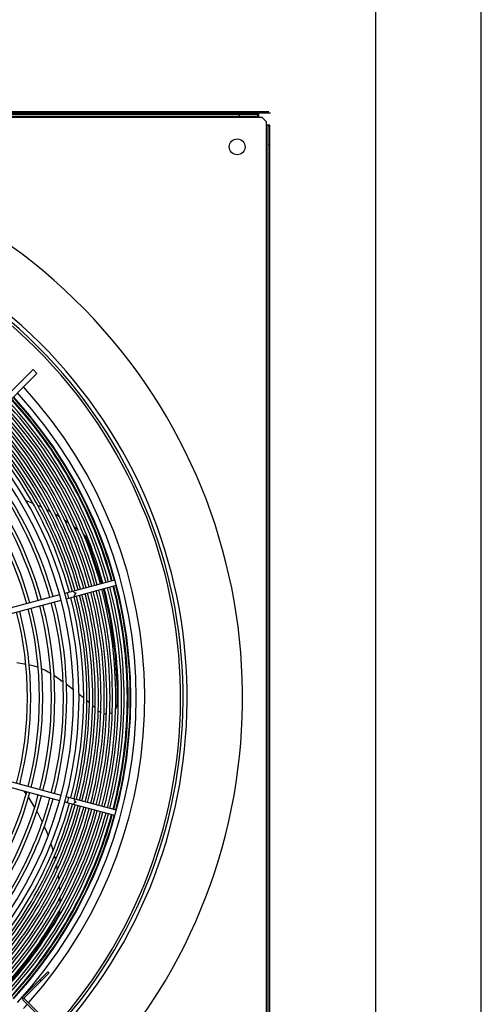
# Model space of a CAD drawing. Header units: centimetres. Extents: x -92429 to 178773, y 2337 to 428125.
# Tile 80 of 138: x 162502 to 162541, y 9265 to 9349. Entities that reach past the tile are written whole.
import ezdxf

# ---------------------------------------------------------------- set-up
doc = ezdxf.new("R2010")
doc.units = ezdxf.units.CM
doc.header["$LTSCALE"] = 50
doc.linetypes.add('DASHED', pattern=[0.75, 0.5, -0.25])
doc.layers.add('WL_rurociągi', color=1, linetype='Continuous')
doc.layers.add('WL_urządzenia', color=1, linetype='Continuous')

msp = doc.modelspace()

# ---------------------------------------------------------------- linework, layer by layer
at = {"layer": 'WL_rurociągi'}
for p, q in [((162541.275, 8844.624, 2170), (162541.275, 9737.624, 2170)), ((162532.318, 8864.807, 2170), (162532.318, 9717.441, 2170))]:
    msp.add_line(p, q, dxfattribs=at)
at = {"layer": 'WL_urządzenia', "color": 1, "linetype": 'Continuous'}
for p, q in [((162523.347, 9340.811, 2170), (162417.391, 9340.811, 2170)), ((162425.039, 9340.718, 2170), (162522.374, 9340.718, 2170)), ((162522.374, 9340.44, 2170), (162425.039, 9340.44, 2170)), ((162425.132, 9340.533, 2170), (162522.281, 9340.533, 2170)), ((162520.705, 9340.718, 2170), (162520.705, 9340.533, 2170)), ((162522.281, 9340.533, 2170), (162522.281, 9340.718, 2170)), ((162522.281, 9340.533, 2170), (162522.374, 9340.533, 2170)), ((162522.374, 9340.44, 2170), (162522.374, 9340.718, 2170)), ((162522.652, 9340.44, 2170), (162522.374, 9340.44, 2170)), ((162523.023, 9340.069, 2170), (162522.652, 9340.44, 2170)), ((162523.023, 9339.791, 2170), (162523.023, 9340.069, 2170)), ((162523.301, 9339.791, 2170), (162523.023, 9339.791, 2170)), ((162523.023, 9242.456, 2170), (162523.023, 9339.791, 2170)), ((162523.116, 9339.791, 2170), (162523.116, 9339.699, 2170)), ((162523.116, 9339.699, 2170), (162523.116, 9242.549, 2170)), ((162523.301, 9339.699, 2170), (162523.116, 9339.699, 2170)), ((162523.301, 9242.456, 2170), (162523.301, 9339.791, 2170)), ((162523.301, 9338.123, 2170), (162523.116, 9338.123, 2170)), ((162479.205, 9295.049, 2170), (162503.171, 9319.015, 2170)), ((162503.498, 9318.687, 2170), (162479.47, 9294.659, 2170)), ((162503.171, 9319.015, 2170), (162503.498, 9318.687, 2170)), ((162502.556, 9307.9, 2170), (162503.144, 9307.671, 2170)), ((162503.561, 9307.492, 2170), (162503.884, 9307.344, 2170)), ((162504.31, 9307.135, 2170), (162504.503, 9307.034, 2170)), ((162504.503, 9307.034, 2170), (162504.638, 9306.962, 2170)), ((162505.073, 9306.718, 2170), (162505.409, 9306.517, 2170)), ((162505.852, 9306.234, 2170), (162506.195, 9306, 2170)), ((162506.649, 9305.669, 2170), (162506.999, 9305.397, 2170)), ((162507.463, 9305.01, 2170), (162507.487, 9304.989, 2170)), ((162507.487, 9304.989, 2170), (162507.595, 9304.878, 2170)), ((162507.595, 9304.878, 2170), (162507.697, 9304.725, 2170)), ((162507.697, 9304.725, 2170), (162507.74, 9304.632, 2170)), ((162507.74, 9304.632, 2170), (162507.983, 9304.004, 2170)), ((162507.983, 9304.004, 2170), (162508.947, 9301.068, 2170)), ((162510.134, 9301.124, 2170), (162505.881, 9299.985, 2170)), ((162508.947, 9301.068, 2170), (162509.015, 9300.824, 2170)), ((162506.001, 9299.537, 2170), (162510.254, 9300.677, 2170)), ((162509.135, 9300.377, 2170), (162509.664, 9298.041, 2170)), ((162505.433, 9299.865, 2170), (162490.927, 9295.978, 2170)), ((162491.047, 9295.53, 2170), (162505.553, 9299.417, 2170)), ((162509.664, 9298.041, 2170), (162510.121, 9294.968, 2170)), ((162510.121, 9294.968, 2170), (162510.315, 9291.9, 2170)), ((162502.562, 9293.952, 2170), (162501.804, 9294.086, 2170)), ((162503.039, 9293.858, 2170), (162502.847, 9293.897, 2170)), ((162503.271, 9293.804, 2170), (162503.039, 9293.858, 2170)), ((162503.572, 9293.715, 2170), (162503.271, 9293.804, 2170)), ((162503.608, 9293.703, 2170), (162503.572, 9293.715, 2170)), ((162504.174, 9293.466, 2170), (162503.897, 9293.593, 2170)), ((162504.465, 9293.308, 2170), (162504.174, 9293.466, 2170)), ((162504.655, 9293.189, 2170), (162504.465, 9293.308, 2170)), ((162504.67, 9293.179, 2170), (162504.655, 9293.189, 2170)), ((162505.014, 9292.949, 2170), (162504.961, 9292.985, 2170)), ((162505.73, 9292.449, 2170), (162505.014, 9292.949, 2170)), ((162506.608, 9291.793, 2170), (162506.016, 9292.24, 2170)), ((162510.315, 9291.9, 2170), (162510.32, 9290.631, 2170)), ((162507.476, 9291.096, 2170), (162507.077, 9291.422, 2170)), ((162507.964, 9290.681, 2170), (162507.753, 9290.862, 2170)), ((162508.443, 9290.257, 2170), (162508.238, 9290.44, 2170)), ((162508.447, 9290.253, 2170), (162508.443, 9290.257, 2170)), ((162510.209, 9290.204, 2170), (162510.196, 9290.18, 2170)), ((162510.279, 9290.371, 2170), (162510.209, 9290.204, 2170)), ((162510.315, 9290.553, 2170), (162510.279, 9290.371, 2170)), ((162510.32, 9290.631, 2170), (162510.315, 9290.553, 2170)), ((162508.762, 9289.964, 2170), (162508.718, 9290.005, 2170)), ((162508.808, 9289.924, 2170), (162508.762, 9289.964, 2170)), ((162508.925, 9289.843, 2170), (162508.808, 9289.924, 2170)), ((162509.303, 9289.72, 2170), (162509.199, 9289.737, 2170)), ((162509.411, 9289.716, 2170), (162509.303, 9289.72, 2170)), ((162509.829, 9289.825, 2170), (162509.691, 9289.765, 2170)), ((162509.908, 9289.873, 2170), (162509.829, 9289.825, 2170)), ((162490.927, 9286.27, 2170), (162505.433, 9282.383, 2170)), ((162505.553, 9282.83, 2170), (162491.047, 9286.717, 2170)), ((162502.395, 9283.197, 2170), (162502.581, 9282.938, 2170)), ((162502.785, 9282.641, 2170), (162502.963, 9282.369, 2170)), ((162510.254, 9281.571, 2170), (162506.001, 9282.711, 2170)), ((162502.963, 9282.369, 2170), (162503.307, 9281.807, 2170)), ((162510.134, 9281.123, 2170), (162505.881, 9282.263, 2170)), ((162503.494, 9281.478, 2170), (162503.923, 9280.64, 2170)), ((162503.923, 9280.64, 2170), (162503.964, 9280.554, 2170)), ((162504.13, 9280.188, 2170), (162504.331, 9279.706, 2170)), ((162504.331, 9279.706, 2170), (162504.453, 9279.392, 2170)), ((162504.687, 9278.719, 2170), (162504.869, 9278.114, 2170)), ((162504.985, 9277.675, 2170), (162505.067, 9277.33, 2170)), ((162505.164, 9276.866, 2170), (162505.204, 9276.651, 2170)), ((162505.204, 9276.651, 2170), (162505.231, 9276.5, 2170)), ((162505.306, 9276.008, 2170), (162505.354, 9275.619, 2170)), ((162505.404, 9275.095, 2170), (162505.431, 9274.681, 2170)), ((162505.45, 9274.12, 2170), (162505.451, 9273.676, 2170)), ((162505.304, 9272.621, 2170), (162504.959, 9272.044, 2170)), ((162505.351, 9272.713, 2170), (162505.304, 9272.621, 2170)), ((162505.409, 9272.887, 2170), (162505.351, 9272.713, 2170)), ((162505.43, 9273.041, 2170), (162505.409, 9272.887, 2170)), ((162505.432, 9273.072, 2170), (162505.43, 9273.041, 2170)), ((162504.959, 9272.044, 2170), (162503.239, 9269.476, 2170)), ((162503.239, 9269.476, 2170), (162501.295, 9267.048, 2170)), ((162502.351, 9265.756, 2170), (162504.416, 9267.821, 2170)), ((162504.514, 9267.723, 2170), (162502.45, 9265.658, 2170)), ((162504.416, 9267.821, 2170), (162504.514, 9267.723, 2170)), ((162503.761, 9267.166, 2170), (162503.859, 9267.067, 2170)), ((162502.3, 9265.508, 2170), (162502.286, 9265.494, 2170)), ((162502.286, 9265.494, 2170), (162505.301, 9262.479, 2170)), ((162502.384, 9265.593, 2170), (162502.3, 9265.508, 2170)), ((162502.384, 9265.593, 2170), (162505.399, 9262.577, 2170))]:
    msp.add_line(p, q, dxfattribs=at)
at = {"layer": 'WL_urządzenia', "color": 1, "linetype": 'DASHED'}
msp.add_line((162424.066, 9340.95, 2170), (162523.208, 9340.95, 2170), dxfattribs=at)
at = {"layer": 'WL_urządzenia', "color": 1, "linetype": 'Continuous'}
for points in [[(162506.205, 9299.592, -0.037253), (162506.154, 9299.818, -0.037253), (162506.085, 9300.04)], [(162506.723, 9299.731, -0.407676), (162506.844, 9300.003, -0.407676), (162506.603, 9300.178)], [(162506.085, 9282.208, -0.037253), (162506.154, 9282.43, -0.037253), (162506.205, 9282.656)], [(162506.603, 9282.069, -0.407676), (162506.844, 9282.244, -0.407676), (162506.723, 9282.517)]]:
    msp.add_lwpolyline(points, format="xyb", dxfattribs=at)
msp.add_circle((162520.52, 9337.937, 2170), 0.672, dxfattribs=at)
msp.add_circle((162520.52, 9337.937, 2170), 0.672, dxfattribs=at)
for centre, radius, start, end in [((162473.707, 9291.124, 2170), 47.277, 319.44157, 310.55843), ((162473.707, 9291.124, 2170), 42.566, 317.99606, 312.00394), ((162473.707, 9291.124, 2170), 42.222, 318.02047, 311.97953), ((162473.707, 9291.124, 2170), 42.012, 318.03557, 311.96443), ((162473.707, 9291.124, 2170), 38.239, 317.36195, 42.63805), ((162473.707, 9291.124, 2170), 38.964, 318.27327, 42.68206), ((162473.707, 9291.124, 2170), 36.992, 15.35895, 42.5584), ((162473.707, 9291.124, 2170), 37.205, 15.3569, 42.57237), ((162473.707, 9291.124, 2170), 37.483, 15.35425, 42.59039), ((162473.707, 9291.124, 2170), 37.544, 15.35368, 42.59428), ((162473.707, 9291.124, 2170), 37.729, 15.35194, 42.60611), ((162473.707, 9291.124, 2170), 37.775, 317.39095, 42.60905), ((162473.707, 9291.124, 2170), 35.732, 15.37161, 42.47228), ((162473.707, 9291.124, 2170), 36.011, 15.36874, 42.49181), ((162473.707, 9291.124, 2170), 36.223, 15.36657, 42.50655), ((162473.707, 9291.124, 2170), 36.501, 15.36378, 42.52556), ((162473.707, 9291.124, 2170), 36.714, 15.36167, 42.5399), ((162473.707, 9291.124, 2170), 34.751, 15.3821, 42.40084), ((162473.707, 9291.124, 2170), 35.029, 15.37907, 42.42148), ((162473.707, 9291.124, 2170), 35.242, 15.37678, 42.43706), ((162473.707, 9291.124, 2170), 35.52, 15.37383, 42.45713), ((162473.707, 9291.124, 2170), 33.372, 317.70664, 42.29336), ((162473.707, 9291.124, 2170), 33.769, 15.39321, 42.32524), ((162473.707, 9291.124, 2170), 34.048, 15.39, 42.3471), ((162473.707, 9291.124, 2170), 34.26, 15.38758, 42.36358), ((162473.707, 9291.124, 2170), 34.538, 15.38445, 42.38482), ((162473.707, 9291.124, 2170), 32.329, 15.41073, 42.20596), ((162473.707, 9291.124, 2170), 32.908, 317.74479, 42.25521), ((162473.707, 9291.124, 2170), 31.032, 15.4279, 42.08907), ((162473.707, 9291.124, 2170), 31.31, 15.4241, 42.11495), ((162473.707, 9291.124, 2170), 32.051, 15.41429, 42.18169), ((162473.707, 9291.124, 2170), 30.013, 15.44243, 41.99015), ((162473.707, 9291.124, 2170), 30.291, 15.43836, 42.01781), ((162473.707, 9291.124, 2170), 36.011, 345.36874, 14.63126), ((162473.707, 9291.124, 2170), 36.223, 345.36657, 14.63343), ((162473.707, 9291.124, 2170), 36.501, 345.36378, 14.63622), ((162473.707, 9291.124, 2170), 36.714, 345.36167, 14.63833), ((162473.707, 9291.124, 2170), 36.992, 345.35895, 14.64105), ((162473.707, 9291.124, 2170), 37.205, 345.3569, 14.6431), ((162473.707, 9291.124, 2170), 37.483, 345.35425, 14.64575), ((162473.707, 9291.124, 2170), 37.544, 345.35368, 14.64632), ((162473.707, 9291.124, 2170), 37.729, 345.35194, 14.64806), ((162473.707, 9291.124, 2170), 33.769, 345.39321, 14.60679), ((162473.707, 9291.124, 2170), 34.048, 345.39, 14.61), ((162473.707, 9291.124, 2170), 34.26, 345.38757, 14.61243), ((162473.707, 9291.124, 2170), 34.538, 345.38445, 14.61555), ((162473.707, 9291.124, 2170), 34.751, 345.3821, 14.6179), ((162473.707, 9291.124, 2170), 35.029, 345.37907, 14.62093), ((162473.707, 9291.124, 2170), 35.242, 345.37678, 14.62322), ((162473.707, 9291.124, 2170), 35.52, 345.37383, 14.62617), ((162473.707, 9291.124, 2170), 35.732, 345.37161, 14.62839), ((162473.707, 9291.124, 2170), 30.013, 345.44243, 14.55757), ((162473.707, 9291.124, 2170), 30.291, 345.43836, 14.56164), ((162473.707, 9291.124, 2170), 31.032, 345.4279, 14.5721), ((162473.707, 9291.124, 2170), 31.31, 345.4241, 14.5759), ((162473.707, 9291.124, 2170), 32.051, 345.41429, 14.58571), ((162473.707, 9291.124, 2170), 32.329, 345.41073, 14.58927), ((162473.707, 9291.124, 2170), 28.994, 345.45797, 14.54203), ((162473.707, 9291.124, 2170), 29.272, 345.45362, 14.54638), ((162473.707, 9291.124, 2170), 30.013, 318.00985, 344.55757), ((162473.707, 9291.124, 2170), 30.291, 317.98219, 344.56164), ((162473.707, 9291.124, 2170), 31.032, 317.91093, 344.5721), ((162473.707, 9291.124, 2170), 31.31, 317.88505, 344.5759), ((162473.707, 9291.124, 2170), 32.051, 317.81831, 344.58571), ((162473.707, 9291.124, 2170), 32.329, 317.79404, 344.58927), ((162473.707, 9291.124, 2170), 33.769, 317.67476, 344.60679), ((162473.707, 9291.124, 2170), 34.048, 317.6529, 344.61), ((162473.707, 9291.124, 2170), 34.26, 317.63642, 344.61242), ((162473.707, 9291.124, 2170), 34.538, 317.61518, 344.61555), ((162473.707, 9291.124, 2170), 34.751, 317.59916, 344.6179), ((162473.707, 9291.124, 2170), 35.029, 317.57852, 344.62093), ((162473.707, 9291.124, 2170), 35.242, 317.56294, 344.62322), ((162473.707, 9291.124, 2170), 35.52, 317.54287, 344.62617), ((162473.707, 9291.124, 2170), 35.732, 317.52772, 344.62839), ((162473.707, 9291.124, 2170), 36.011, 317.50819, 344.63126), ((162473.707, 9291.124, 2170), 36.223, 317.49345, 344.63343), ((162473.707, 9291.124, 2170), 36.501, 317.47444, 344.63622), ((162473.707, 9291.124, 2170), 36.714, 317.4601, 344.63833), ((162473.707, 9291.124, 2170), 36.992, 317.4416, 344.64105), ((162473.707, 9291.124, 2170), 37.205, 317.42763, 344.6431), ((162473.707, 9291.124, 2170), 37.483, 317.40961, 344.64575), ((162473.707, 9291.124, 2170), 37.544, 317.40572, 344.64632), ((162473.707, 9291.124, 2170), 37.729, 317.39389, 344.64806), ((162502.515, 9265.593, 2170), 0.232, 135, 201.42182), ((162473.707, 9291.124, 2170), 38.964, 317.31794, 318.06849), ((162502.515, 9265.593, 2170), 0.0927, 135, 225)]:
    msp.add_arc(centre, radius, start, end, dxfattribs=at)

doc.saveas('drawing.dxf')
